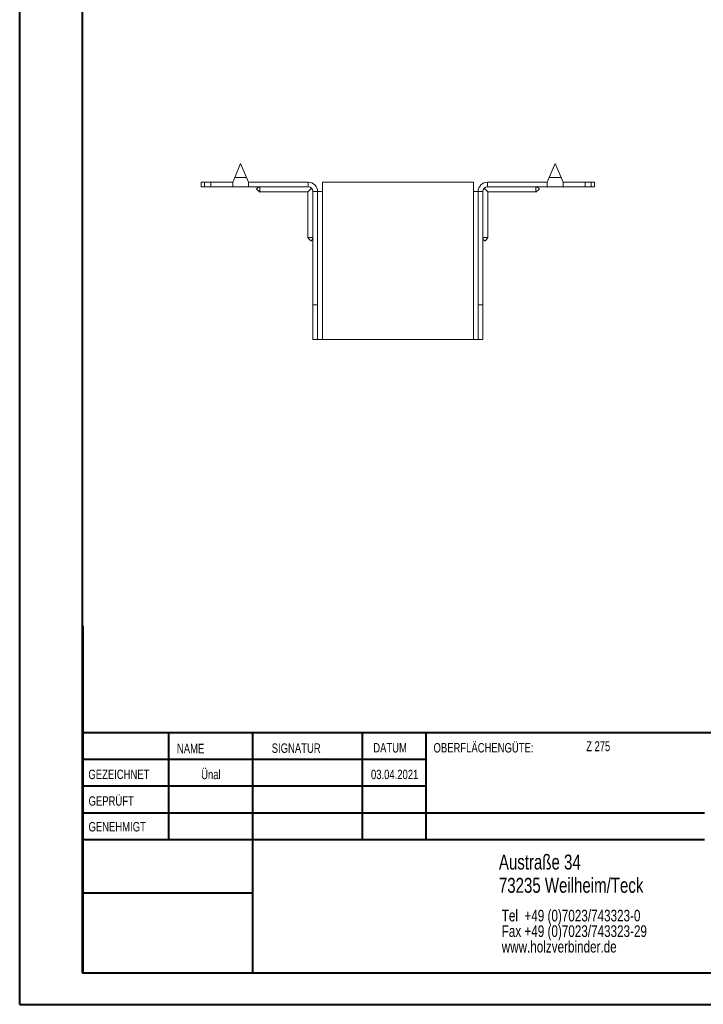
# Model space of a CAD drawing. Header units: millimetres. Extents: x 0 to 210, y 0 to 297.
# Tile 1 of 6: x 0 to 109, y 0 to 157. Entities that reach past the tile are written whole.
import ezdxf

# ---------------------------------------------------------------- set-up
doc = ezdxf.new("R2010")
doc.units = ezdxf.units.MM
doc.styles.add('SLDTEXTSTYLE0', font='TXT', dxfattribs={"width": 0.75})
doc.styles.add('SLDTEXTSTYLE2', font='TXT', dxfattribs={"width": 0.7})

# ---------------------------------------------------------------- blocks, each defined once
blk = doc.blocks.new('SW_NOTE_0')
at = {"color": 0, "linetype": 'Continuous', "lineweight": 0, "char_height": 1.8521, "attachment_point": 1, "style": 'SLDTEXTSTYLE0'}
for s, insert in [('Tel  +49 (0)7023/743323-0', (0, 2.39)), ('Fax +49 (0)7023/743323-29', (0, -0.08)), ('www.holzverbinder.de', (0, -2.55))]:
    blk.add_mtext(s, dxfattribs=dict(at, insert=insert))

msp = doc.modelspace()

# ---------------------------------------------------------------- linework, layer by layer
at = {"color": 7, "linetype": 'Continuous', "lineweight": 40}
for p, q in [((0.08, 0.21), (0.08, 297.21)), ((10.08, 5.21), (10.08, 292.21)), ((10.11, 60.37), (10.11, 5.12)), ((205.08, 43.37), (10.11, 43.37)), ((23.71, 43.37), (23.71, 26.37)), ((37.1, 43.37), (37.1, 5.12)), ((54.51, 43.37), (54.51, 26.37)), ((64.71, 26.37), (64.71, 43.37)), ((64.71, 39.1), (10.11, 39.1)), ((64.71, 34.87), (10.11, 34.87)), ((108.91, 30.62), (10.11, 30.62)), ((108.91, 26.37), (10.11, 26.37)), ((37.1, 17.87), (10.11, 17.87)), ((10.11, 13.71), (10.08, 13.71)), ((10.11, 9.46), (10.08, 9.46)), ((10.08, 5.21), (205.08, 5.21)), ((0.08, 0.21), (210.08, 0.21))]:
    msp.add_line(p, q, dxfattribs=at)
at = {"color": 7, "linetype": 'Continuous', "lineweight": 15}
for p, q in [((35.19, 133.88), (34.26, 131.63)), ((36.13, 131.63), (35.19, 133.88)), ((85.19, 133.88), (84.26, 131.63)), ((86.13, 131.63), (85.19, 133.88)), ((34.26, 131.63), (33.94, 130.88)), ((34.26, 131.63), (36.13, 131.63)), ((36.44, 130.88), (36.13, 131.63)), ((84.26, 131.63), (83.94, 130.88)), ((84.26, 131.63), (86.13, 131.63)), ((86.44, 130.88), (86.13, 131.63)), ((28.94, 130.88), (28.94, 130.13)), ((28.94, 130.88), (29.44, 130.88)), ((29.44, 130.13), (28.94, 130.13)), ((29.44, 130.88), (29.44, 130.13)), ((29.44, 130.88), (30.44, 130.88)), ((30.44, 130.13), (29.44, 130.13)), ((30.44, 130.13), (30.44, 130.88)), ((33.94, 130.88), (30.44, 130.88)), ((33.94, 130.13), (30.44, 130.13)), ((33.94, 130.88), (33.94, 130.13)), ((33.94, 130.13), (36.44, 130.13)), ((36.44, 130.13), (36.44, 130.88)), ((45.94, 130.88), (36.44, 130.88)), ((45.94, 130.13), (36.44, 130.13)), ((45.89, 129.33), (46.47, 129.91)), ((45.94, 130.13), (45.94, 130.88)), ((48.19, 129.38), (48.19, 130.88)), ((72.19, 130.88), (48.19, 130.88)), ((72.19, 130.88), (72.19, 129.38)), ((73.91, 129.91), (74.49, 129.33)), ((74.44, 130.13), (74.44, 130.88)), ((74.44, 130.88), (83.94, 130.88)), ((74.44, 130.13), (83.94, 130.13)), ((83.94, 130.88), (83.94, 130.13)), ((83.94, 130.13), (86.44, 130.13)), ((86.44, 130.88), (89.94, 130.88)), ((86.44, 130.13), (86.44, 130.88)), ((86.44, 130.13), (89.94, 130.13)), ((89.94, 130.13), (89.94, 130.88)), ((89.94, 130.88), (90.94, 130.88)), ((90.94, 130.13), (89.94, 130.13)), ((90.94, 130.13), (90.94, 130.88)), ((90.94, 130.88), (91.44, 130.88)), ((91.44, 130.13), (90.94, 130.13)), ((91.44, 130.13), (91.44, 130.88)), ((38.24, 129.33), (45.89, 129.33)), ((45.89, 129.33), (45.89, 122.07)), ((46.69, 129.38), (47.44, 129.38)), ((46.69, 111.38), (46.69, 129.38)), ((47.44, 111.38), (47.44, 129.38)), ((47.44, 129.38), (48.19, 129.38)), ((48.19, 105.88), (48.19, 129.38)), ((72.19, 129.38), (72.19, 105.88)), ((72.19, 129.38), (72.94, 129.38)), ((73.69, 129.38), (72.94, 129.38)), ((72.94, 111.38), (72.94, 129.38)), ((73.69, 111.38), (73.69, 129.38)), ((74.49, 129.33), (82.14, 129.33)), ((74.49, 122.07), (74.49, 129.33)), ((47.44, 111.38), (46.69, 111.38)), ((46.69, 105.88), (46.69, 111.38)), ((47.44, 105.88), (47.44, 111.38)), ((72.94, 111.38), (73.69, 111.38)), ((72.94, 105.88), (72.94, 111.38)), ((73.69, 105.88), (73.69, 111.38)), ((46.69, 105.88), (47.44, 105.88)), ((47.44, 105.88), (48.19, 105.88)), ((72.19, 105.88), (48.19, 105.88)), ((72.19, 105.88), (72.94, 105.88)), ((72.94, 105.88), (73.69, 105.88))]:
    msp.add_line(p, q, dxfattribs=at)
at = {"color": 7, "linetype": 'Continuous', "lineweight": 0}
for p, q in [((64.71, 39.12), (10.11, 39.12)), ((23.71, 5.21), (23.71, 5.12)), ((54.51, 5.21), (54.51, 5.12))]:
    msp.add_line(p, q, dxfattribs=at)
at = {"color": 7, "linetype": 'Continuous', "lineweight": 15}
for centre, radius, start, end in [((45.94, 129.38), 1.5, 0, 90), ((45.94, 129.38), 0.75, 0, 90), ((74.44, 129.38), 1.5, 90, 180), ((74.44, 129.38), 0.75, 90, 180)]:
    msp.add_arc(centre, radius, start, end, dxfattribs=at)
for points, knots in [([(38.24, 130.13), (38.11, 130.09), (37.95, 130.04), (37.8, 129.93), (37.77, 129.89), (37.75, 129.85), (37.74, 129.83), (37.74, 129.8), (37.75, 129.77), (37.81, 129.67), (38, 129.54), (38.16, 129.41), (38.25, 129.32)], [0, 0, 0, 0, 0.312859, 0.368954, 0.414537, 0.434314, 0.452963, 0.471429, 0.490675, 0.534328, 0.71923, 1, 1, 1, 1]), ([(38.24, 130.13), (38.24, 130.05), (38.24, 129.86), (38.24, 129.59), (38.24, 129.4), (38.24, 129.32), (38.24, 129.34), (38.24, 129.34)], [0, 0, 0, 0, 0.1769989, 0.4375318, 0.6980723, 0.958616, 1, 1, 1, 1]), ([(82.14, 129.32), (82.23, 129.41), (82.37, 129.53), (82.54, 129.65), (82.61, 129.72), (82.64, 129.77), (82.65, 129.8), (82.65, 129.83), (82.64, 129.85), (82.62, 129.89), (82.59, 129.93), (82.44, 130.04), (82.28, 130.09), (82.14, 130.13)], [0, 0, 0, 0, 0.280625, 0.412833, 0.465947, 0.509578, 0.528814, 0.54727, 0.56591, 0.585677, 0.631236, 0.687302, 1, 1, 1, 1]), ([(82.14, 130.13), (82.14, 130.05), (82.14, 129.86), (82.14, 129.59), (82.14, 129.4), (82.14, 129.32), (82.14, 129.34), (82.14, 129.34)], [0, 0, 0, 0, 0.1769989, 0.4375318, 0.6980723, 0.958616, 1, 1, 1, 1]), ([(45.89, 122.07), (45.97, 121.98), (46.09, 121.84), (46.21, 121.67), (46.28, 121.6), (46.33, 121.57), (46.37, 121.57), (46.39, 121.57), (46.42, 121.57), (46.45, 121.59), (46.49, 121.62), (46.6, 121.78), (46.65, 121.93), (46.69, 122.07)], [0, 0, 0, 0, 0.2806254, 0.4128334, 0.4659465, 0.5095777, 0.5288137, 0.5472697, 0.5659098, 0.5856766, 0.6312359, 0.6873022, 1, 1, 1, 1]), ([(73.69, 122.07), (73.74, 121.93), (73.79, 121.78), (73.9, 121.62), (73.94, 121.59), (73.97, 121.57), (74, 121.57), (74.02, 121.57), (74.06, 121.57), (74.16, 121.63), (74.28, 121.83), (74.42, 121.98), (74.5, 122.07)], [0, 0, 0, 0, 0.312859, 0.368954, 0.414537, 0.434314, 0.452963, 0.471429, 0.490675, 0.534328, 0.71923, 1, 1, 1, 1]), ([(45.9, 122.07), (45.91, 122.07), (45.92, 122.07), (46.08, 122.07), (46.3, 122.07), (46.52, 122.07), (46.64, 122.07), (46.69, 122.07)], [0, 0, 0, 0, 0.217783, 0.478083, 0.738383, 0.867316, 1, 1, 1, 1]), ([(74.49, 122.07), (74.48, 122.07), (74.47, 122.07), (74.31, 122.07), (74.09, 122.07), (73.87, 122.07), (73.75, 122.07), (73.69, 122.07)], [0, 0, 0, 0, 0.217783, 0.478083, 0.738383, 0.867316, 1, 1, 1, 1])]:
    msp.add_open_spline(points, degree=3, knots=knots, dxfattribs=at)

# ---------------------------------------------------------------- block references
at = {"color": 7, "linetype": 'Continuous', "lineweight": 0}
msp.add_blockref('SW_NOTE_0', (76.7, 12.85), dxfattribs=at)

# ---------------------------------------------------------------- texts
for s, insert, char_height, attachment_point, style in [('NAME', (25.07, 41.62), 1.5, 1, 'SLDTEXTSTYLE0'), ('SIGNATUR', (40.14, 41.68), 1.5, 1, 'SLDTEXTSTYLE0'), ('DATUM', (56.28, 41.74), 1.5, 1, 'SLDTEXTSTYLE0'), ('OBERFLÄCHENGÜTE:', (65.86, 41.74), 1.5, 1, 'SLDTEXTSTYLE0'), ('Z 275', (90.14, 42.03), 1.587, 1, 'SLDTEXTSTYLE2'), ('Ünal', (30.47, 37.5), 1.499, 2, 'SLDTEXTSTYLE0'), ('GEZEICHNET', (11, 37.51), 1.5, 1, 'SLDTEXTSTYLE0'), ('03.04.2021', (59.68, 37.5), 1.499, 2, 'SLDTEXTSTYLE0'), ('GEPRÜFT', (11.03, 33.28), 1.5, 1, 'SLDTEXTSTYLE0'), ('GENEHMIGT', (11.02, 29.19), 1.5, 1, 'SLDTEXTSTYLE0'), ('Austraße 34', (76.25, 24.02), 2.3813, 1, 'SLDTEXTSTYLE0'), ('73235 Weilheim/Teck', (76.25, 20.32), 2.3813, 1, 'SLDTEXTSTYLE0')]:
    msp.add_mtext(s, dxfattribs=dict(at, insert=insert, char_height=char_height, attachment_point=attachment_point, style=style))

doc.saveas('drawing.dxf')
